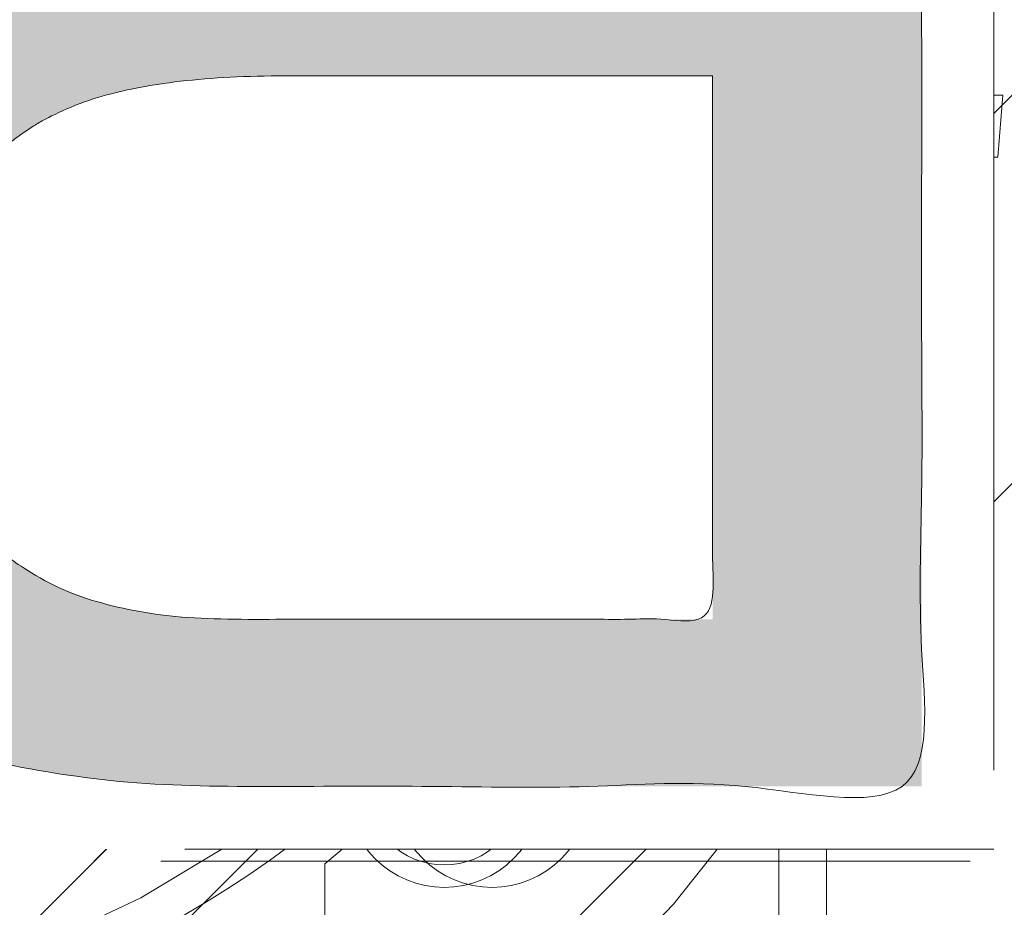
# Model space of a CAD drawing. Header units: inches. Extents: x -416 to -272, y -73 to 47.
# Tile 198 of 206: x -280.21 to -278.59, y -6.66 to -5.2. Entities that reach past the tile are written whole.
import ezdxf

# ---------------------------------------------------------------- set-up
doc = ezdxf.new("R2010")
doc.units = ezdxf.units.IN
doc.header["$LTSCALE"] = 32
doc.header["$MEASUREMENT"] = 0
doc.linetypes.add('Dash Style-1', pattern=[0.083328, 0.041656, -0.041672])
for name, color, linetype, lineweight in [('Black', 7, 'Continuous', 18), ('DashLine', 7, 'Continuous', 13), ('DashLineFill', 7, 'Dash Style-1', 13), ('Drawing', 7, 'Continuous', 18), ('Metal-DeskStructure', 7, 'Continuous', 13), ('None', 7, 'Continuous', 18), ('SolidLine', 7, 'Continuous', 15), ('Wood_1-H', 7, 'Continuous', 13)]:
    doc.layers.add(name, color=color, linetype=linetype, lineweight=lineweight)
pattern_1 = [(45, (0, 0), (-1.61301565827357, 1.935715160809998), []), (45, (-1.0608, 1.0608), (-0.4723460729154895, 0.4167612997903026), [])]

# ---------------------------------------------------------------- blocks, each defined once
blk = doc.blocks.new('1BRPFY-Leg_Plate (2D)')
at = {"layer": 'DashLineFill', "linetype": 'Continuous', "lineweight": 13}
h = blk.add_hatch(dxfattribs=at)
h.set_pattern_fill('Steel', color=253, style=0, pattern_type=2)
h.set_pattern_definition(pattern_1)
edge = h.paths.add_edge_path()
edge.add_arc((-1.704724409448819, 1.704724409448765), 0.1259842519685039, 90, 180, ccw=False)
edge.add_line((-1.704724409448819, 1.830708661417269), (1.704724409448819, 1.830708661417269))
edge.add_arc((1.704724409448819, 1.704724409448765), 0.1259842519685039, 0, 90, ccw=False)
edge.add_line((1.830708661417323, 1.704724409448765), (1.830708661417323, -1.704724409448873))
edge.add_arc((1.704724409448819, -1.704724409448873), 0.125984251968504, -89.99999999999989, 1.1368683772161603e-13, ccw=False)
edge.add_line((1.704724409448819, -1.830708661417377), (-1.704724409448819, -1.830708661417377))
edge.add_arc((-1.704724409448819, -1.704724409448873), 0.125984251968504, 180, 269.99999999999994, ccw=False)
edge.add_line((-1.830708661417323, -1.704724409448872), (-1.830708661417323, 1.704724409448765))
at = {"layer": 'DashLineFill', "flags": 128}
blk.add_lwpolyline([(-1.830708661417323, 1.704724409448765, -0.414213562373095), (-1.704724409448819, 1.830708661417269), (1.704724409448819, 1.830708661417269, -0.414213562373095), (1.830708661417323, 1.704724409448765), (1.830708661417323, -1.704724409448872, -0.414213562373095), (1.704724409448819, -1.830708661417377), (-1.704724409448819, -1.830708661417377, -0.414213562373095), (-1.830708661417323, -1.704724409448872)], format="xyb", close=True, dxfattribs=at)
at = {"layer": 'SolidLine', "flags": 128}
for points in [[(-1.279527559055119, 1.44094488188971), (-1.263705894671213, 1.440167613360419), (-1.248036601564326, 1.437843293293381), (-1.232670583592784, 1.433994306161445), (-1.217755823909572, 1.428657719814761), (-1.203435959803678, 1.421884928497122), (-1.189848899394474, 1.413741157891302), (-1.177125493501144, 1.404304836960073), (-1.165388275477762, 1.393666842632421), (-1.15475028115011, 1.381929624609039), (-1.145313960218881, 1.369206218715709), (-1.137170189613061, 1.355619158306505), (-1.130397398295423, 1.341299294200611), (-1.125060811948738, 1.326384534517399), (-1.121211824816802, 1.311018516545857), (-1.118887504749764, 1.29534922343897), (-1.118110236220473, 1.279527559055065), (-1.118887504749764, 1.263705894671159), (-1.121211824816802, 1.248036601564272), (-1.125060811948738, 1.23267058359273), (-1.130397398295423, 1.217755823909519), (-1.137170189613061, 1.203435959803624), (-1.145313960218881, 1.18984889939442), (-1.15475028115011, 1.17712549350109), (-1.165388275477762, 1.165388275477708), (-1.177125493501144, 1.154750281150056), (-1.189848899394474, 1.145313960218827), (-1.203435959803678, 1.137170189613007), (-1.217755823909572, 1.130397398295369), (-1.232670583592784, 1.125060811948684), (-1.248036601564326, 1.121211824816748), (-1.263705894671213, 1.11888750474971), (-1.279527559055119, 1.118110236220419), (-1.295349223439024, 1.11888750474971), (-1.311018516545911, 1.121211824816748), (-1.326384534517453, 1.125060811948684), (-1.341299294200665, 1.130397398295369), (-1.355619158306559, 1.137170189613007), (-1.369206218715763, 1.145313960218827), (-1.381929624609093, 1.154750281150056), (-1.393666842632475, 1.165388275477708), (-1.404304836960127, 1.17712549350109), (-1.413741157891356, 1.18984889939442), (-1.421884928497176, 1.203435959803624), (-1.428657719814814, 1.217755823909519), (-1.433994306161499, 1.23267058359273), (-1.437843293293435, 1.248036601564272), (-1.440167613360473, 1.263705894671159), (-1.440944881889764, 1.279527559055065), (-1.440167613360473, 1.29534922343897), (-1.437843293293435, 1.311018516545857), (-1.433994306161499, 1.326384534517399), (-1.428657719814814, 1.341299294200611), (-1.421884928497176, 1.355619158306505), (-1.413741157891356, 1.369206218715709), (-1.404304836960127, 1.381929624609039), (-1.393666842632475, 1.393666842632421), (-1.381929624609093, 1.404304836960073), (-1.369206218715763, 1.413741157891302), (-1.355619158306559, 1.421884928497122), (-1.341299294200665, 1.428657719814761), (-1.326384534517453, 1.433994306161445), (-1.311018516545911, 1.437843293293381), (-1.295349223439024, 1.440167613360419)], [(-0.7086614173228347, 0.9153543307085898), (-0.6884019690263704, 0.9143590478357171), (-0.668337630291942, 0.9113827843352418), (-0.6486616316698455, 0.9064542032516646), (-0.6295634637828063, 0.8996207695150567), (-0.6112270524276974, 0.8909482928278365), (-0.5938289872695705, 0.8805202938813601), (-0.5775368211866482, 0.868437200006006), (-0.5625074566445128, 0.854815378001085), (-0.5488856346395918, 0.8397860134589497), (-0.5368025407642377, 0.8234938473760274), (-0.5263745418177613, 0.8060957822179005), (-0.5177020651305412, 0.7877593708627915), (-0.5108686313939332, 0.7686612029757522), (-0.5059400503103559, 0.7489852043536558), (-0.5029637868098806, 0.7289208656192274), (-0.5019685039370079, 0.7086614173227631), (-0.5029637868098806, 0.6884019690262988), (-0.5059400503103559, 0.6683376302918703), (-0.5108686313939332, 0.6486616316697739), (-0.5177020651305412, 0.6295634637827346), (-0.5263745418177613, 0.6112270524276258), (-0.5368025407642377, 0.5938289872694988), (-0.5488856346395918, 0.5775368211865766), (-0.5625074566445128, 0.5625074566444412), (-0.5775368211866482, 0.5488856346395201), (-0.5938289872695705, 0.5368025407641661), (-0.6112270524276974, 0.5263745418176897), (-0.6295634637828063, 0.5177020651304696), (-0.6486616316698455, 0.5108686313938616), (-0.668337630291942, 0.5059400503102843), (-0.6884019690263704, 0.502963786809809), (-0.7086614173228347, 0.5019685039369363), (-0.728920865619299, 0.502963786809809), (-0.7489852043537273, 0.5059400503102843), (-0.7686612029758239, 0.5108686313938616), (-0.7877593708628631, 0.5177020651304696), (-0.8060957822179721, 0.5263745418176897), (-0.823493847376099, 0.5368025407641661), (-0.8397860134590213, 0.5488856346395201), (-0.8548153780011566, 0.5625074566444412), (-0.8684372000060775, 0.5775368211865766), (-0.8805202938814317, 0.5938289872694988), (-0.8909482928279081, 0.6112270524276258), (-0.8996207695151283, 0.6295634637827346), (-0.9064542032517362, 0.6486616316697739), (-0.9113827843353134, 0.6683376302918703), (-0.9143590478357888, 0.6884019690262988), (-0.9153543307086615, 0.7086614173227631), (-0.9143590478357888, 0.7289208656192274), (-0.9113827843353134, 0.7489852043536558), (-0.9064542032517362, 0.7686612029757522), (-0.8996207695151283, 0.7877593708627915), (-0.8909482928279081, 0.8060957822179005), (-0.8805202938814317, 0.8234938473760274), (-0.8684372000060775, 0.8397860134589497), (-0.8548153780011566, 0.854815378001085), (-0.8397860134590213, 0.868437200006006), (-0.823493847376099, 0.8805202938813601), (-0.8060957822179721, 0.8909482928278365), (-0.7877593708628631, 0.8996207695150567), (-0.7686612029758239, 0.9064542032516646), (-0.7489852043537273, 0.9113827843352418), (-0.728920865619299, 0.9143590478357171)]]:
    blk.add_lwpolyline(points, close=True, dxfattribs=at)
blk = doc.blocks.new('1BRPX8-Util_Bkt_Lg-F (2D)')
at = {"layer": 'DashLineFill', "linetype": 'Continuous', "lineweight": 13}
h = blk.add_hatch(dxfattribs=at)
h.set_pattern_fill('Steel', color=253, style=0, pattern_type=2)
h.set_pattern_definition(pattern_1)
edge = h.paths.add_edge_path()
edge.add_line((-4.468503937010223, 7.539370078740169), (-2.421259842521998, 7.539370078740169))
edge.add_line((-2.421259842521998, 7.539370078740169), (-2.421259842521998, 7.917322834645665))
edge.add_arc((-2.303149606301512, 7.91732283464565), 0.1181102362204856, 90.0000000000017, 179.9999999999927, ccw=False)
edge.add_line((-2.303149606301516, 8.035433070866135), (2.303149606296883, 8.035433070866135))
edge.add_arc((2.30314960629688, 7.917322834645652), 0.1181102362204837, 6.423306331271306e-12, 89.99999999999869, ccw=False)
edge.add_line((2.421259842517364, 7.917322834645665), (2.421259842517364, 7.539370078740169))
edge.add_line((2.421259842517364, 7.539370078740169), (4.46850393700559, 7.539370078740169))
edge.add_line((4.46850393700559, 7.539370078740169), (4.46850393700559, 7.405511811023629))
edge.add_line((4.46850393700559, 7.405511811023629), (3.129921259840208, 7.405511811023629))
edge.add_line((3.129921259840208, 7.405511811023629), (3.129921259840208, -2.011811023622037))
edge.add_line((3.129921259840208, -2.011811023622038), (4.46850393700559, -2.011811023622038))
edge.add_line((4.46850393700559, -2.011811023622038), (4.46850393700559, -2.145669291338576))
edge.add_line((4.46850393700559, -2.145669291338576), (2.421259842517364, -2.145669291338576))
edge.add_line((2.421259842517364, -2.145669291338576), (2.421259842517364, -2.523622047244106))
edge.add_arc((2.303149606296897, -2.523622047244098), 0.1181102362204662, 269.9999999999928, 359.9999999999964, ccw=False)
edge.add_line((2.303149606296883, -2.641732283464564), (-2.303149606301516, -2.641732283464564))
edge.add_arc((-2.303149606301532, -2.523622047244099), 0.1181102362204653, 180.0000000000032, 270.0000000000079, ccw=False)
edge.add_line((-2.421259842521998, -2.523622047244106), (-2.421259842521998, -2.145669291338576))
edge.add_line((-2.421259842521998, -2.145669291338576), (-4.468503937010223, -2.145669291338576))
edge.add_line((-4.468503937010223, -2.145669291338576), (-4.468503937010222, -2.011811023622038))
edge.add_line((-4.468503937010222, -2.011811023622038), (-3.129921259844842, -2.011811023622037))
edge.add_line((-3.129921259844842, -2.011811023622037), (-3.129921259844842, 7.405511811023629))
edge.add_line((-3.129921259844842, 7.405511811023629), (-4.468503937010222, 7.405511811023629))
edge.add_line((-4.468503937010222, 7.405511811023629), (-4.468503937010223, 7.539370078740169))
at = {"layer": 'SolidLine', "flags": 128}
blk.add_lwpolyline([(-1.279527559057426, 1.40409055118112), (-1.266932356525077, 1.403471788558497), (-1.254458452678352, 1.401621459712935), (-1.242225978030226, 1.398557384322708), (-1.23035273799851, 1.39430907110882), (-1.218953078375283, 1.388917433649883), (-1.208136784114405, 1.382434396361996), (-1.198008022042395, 1.37492239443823), (-1.188664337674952, 1.36645377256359), (-1.180195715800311, 1.357110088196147), (-1.172683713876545, 1.346981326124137), (-1.166200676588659, 1.336165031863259), (-1.160809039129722, 1.324765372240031), (-1.156560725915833, 1.312892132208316), (-1.153496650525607, 1.300659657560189), (-1.151646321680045, 1.288185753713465), (-1.151027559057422, 1.275590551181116), (-1.151646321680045, 1.262995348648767), (-1.153496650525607, 1.250521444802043), (-1.156560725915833, 1.238288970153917), (-1.160809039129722, 1.226415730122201), (-1.166200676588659, 1.215016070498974), (-1.172683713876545, 1.204199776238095), (-1.180195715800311, 1.194071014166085), (-1.188664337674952, 1.184727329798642), (-1.198008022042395, 1.176258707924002), (-1.208136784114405, 1.168746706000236), (-1.218953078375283, 1.162263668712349), (-1.23035273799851, 1.156872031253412), (-1.242225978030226, 1.152623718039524), (-1.254458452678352, 1.149559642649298), (-1.266932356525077, 1.147709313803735), (-1.279527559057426, 1.147090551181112), (-1.292122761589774, 1.147709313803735), (-1.304596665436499, 1.149559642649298), (-1.316829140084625, 1.152623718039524), (-1.328702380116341, 1.156872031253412), (-1.340102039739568, 1.162263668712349), (-1.350918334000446, 1.168746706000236), (-1.361047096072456, 1.176258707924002), (-1.370390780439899, 1.184727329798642), (-1.37885940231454, 1.194071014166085), (-1.386371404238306, 1.204199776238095), (-1.392854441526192, 1.215016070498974), (-1.398246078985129, 1.226415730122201), (-1.402494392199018, 1.238288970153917), (-1.405558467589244, 1.250521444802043), (-1.407408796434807, 1.262995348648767), (-1.408027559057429, 1.275590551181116), (-1.407408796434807, 1.288185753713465), (-1.405558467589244, 1.300659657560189), (-1.402494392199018, 1.312892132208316), (-1.398246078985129, 1.324765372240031), (-1.392854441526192, 1.336165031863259), (-1.386371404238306, 1.346981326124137), (-1.37885940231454, 1.357110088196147), (-1.370390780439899, 1.36645377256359), (-1.361047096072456, 1.37492239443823), (-1.350918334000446, 1.382434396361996), (-1.340102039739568, 1.388917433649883), (-1.328702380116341, 1.39430907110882), (-1.316829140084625, 1.398557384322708), (-1.304596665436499, 1.401621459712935), (-1.292122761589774, 1.403471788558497)], close=True, dxfattribs=at)
blk.add_lwpolyline([(-0.5772333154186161, 0.2714640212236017), (-0.6203331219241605, 0.2606680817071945), (-0.6642835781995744, 0.2541486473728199), (-0.7086614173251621, 0.2519685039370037), (-0.7530392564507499, 0.2541486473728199), (-0.7969897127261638, 0.2606680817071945), (-0.840089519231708, 0.2714640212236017), (-0.8819236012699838, 0.2864324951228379), (-0.9220890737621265, 0.3054293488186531), (-0.9601991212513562, 0.3282716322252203), (-0.9958867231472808, 0.3547393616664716), (-1.028808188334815, 0.3845776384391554), (-1.058646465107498, 0.4174991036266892), (-1.08511419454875, 0.4531867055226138), (-1.107956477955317, 0.4912967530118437), (-1.126953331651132, 0.5314622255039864), (-1.141921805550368, 0.573296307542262), (-1.152717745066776, 0.6163961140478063), (-1.15923717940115, 0.6603465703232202), (-1.161417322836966, 0.704724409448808), (-1.15923717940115, 0.7491022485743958), (-1.152717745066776, 0.7930527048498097), (-1.141921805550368, 0.836152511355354), (-1.126953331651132, 0.8779865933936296), (-1.107956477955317, 0.9181520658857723), (-1.08511419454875, 0.9562621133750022), (-1.058646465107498, 0.9919497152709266), (-1.028808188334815, 1.024871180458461), (-0.9958867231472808, 1.054709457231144), (-0.9601991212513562, 1.081177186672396), (-0.9220890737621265, 1.104019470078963), (-0.8819236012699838, 1.123016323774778), (-0.840089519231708, 1.137984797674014), (-0.7969897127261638, 1.148780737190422), (-0.7530392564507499, 1.155300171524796), (-0.7086614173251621, 1.157480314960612), (-0.6642835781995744, 1.155300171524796), (-0.6203331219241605, 1.148780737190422), (-0.5772333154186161, 1.137984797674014)], dxfattribs=at)
blk = doc.blocks.new('Slate-LegBrace (2D)')
at = {"layer": 'DashLineFill', "linetype": 'Continuous', "lineweight": 13}
h = blk.add_hatch(dxfattribs=at)
h.set_pattern_fill('Steel', color=253, style=0, pattern_type=2)
h.set_pattern_definition(pattern_1)
edge = h.paths.add_edge_path()
edge.add_line((-2.199587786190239, 0.1351515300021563), (-1.374775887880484, 0.1351515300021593))
edge.add_arc((3.774758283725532e-15, 0.01355418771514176), 1.380142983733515, 5.054592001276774, 174.9454079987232, ccw=False)
edge.add_line((1.374775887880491, 0.1351515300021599), (2.199718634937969, 0.1351515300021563))
edge.add_arc((6.542437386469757e-05, 0.01705725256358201), 2.202821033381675, 3.073127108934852, 176.9268728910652)
h = blk.add_hatch(dxfattribs=at)
h.set_pattern_fill('Steel', color=253, style=0, pattern_type=2)
h.set_pattern_definition(pattern_1)
edge = h.paths.add_edge_path()
edge.add_line((-2.191696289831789, 0.2375138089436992), (-1.463739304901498, 0.2375137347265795))
edge.add_arc((6.542437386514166e-05, 0.01704129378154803), 1.480314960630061, 8.565281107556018, 171.4347188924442, ccw=False)
edge.add_line((1.463870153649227, 0.2375137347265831), (2.191827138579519, 0.2375138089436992))
edge.add_line((2.191827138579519, 0.2375138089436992), (2.19971863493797, 0.1351515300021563))
edge.add_line((2.19971863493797, 0.1351515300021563), (1.374775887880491, 0.1351515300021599))
edge.add_arc((3.33066907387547e-15, 0.01355418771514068), 1.380142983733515, 5.054592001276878, 174.9454079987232)
edge.add_line((-1.374775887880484, 0.1351515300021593), (-2.19958778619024, 0.1351515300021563))
edge.add_line((-2.19958778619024, 0.1351515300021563), (-2.191696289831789, 0.2375138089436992))
h = blk.add_hatch(dxfattribs=at)
h.set_pattern_fill('Steel', color=253, style=0, pattern_type=2)
h.set_pattern_definition(pattern_1)
h.paths.add_polyline_path([(-1.738774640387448, 0.9363963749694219), (-1.747067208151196, 0.9368037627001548), (-1.755279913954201, 0.9380220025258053), (-1.763333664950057, 0.940039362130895), (-1.771150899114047, 0.9428364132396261), (-1.778656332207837, 0.9463862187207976), (-1.785777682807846, 0.9506545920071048), (-1.79244636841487, 0.9556004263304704), (-1.798598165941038, 0.9611760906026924), (-1.80417383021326, 0.9673278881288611), (-1.809119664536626, 0.9739965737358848), (-1.813388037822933, 0.9811179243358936), (-1.816937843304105, 0.9886233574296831), (-1.819734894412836, 0.9964405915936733), (-1.821752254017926, 1.00449434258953), (-1.822970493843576, 1.012707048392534), (-1.823377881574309, 1.020999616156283), (-1.822970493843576, 1.029292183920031), (-1.821752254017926, 1.037504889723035), (-1.819734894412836, 1.045558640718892), (-1.816937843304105, 1.053375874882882), (-1.813388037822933, 1.060881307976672), (-1.809119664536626, 1.06800265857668), (-1.80417383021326, 1.074671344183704), (-1.798598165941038, 1.080823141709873), (-1.79244636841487, 1.086398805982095), (-1.785777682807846, 1.09134464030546), (-1.778656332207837, 1.095613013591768), (-1.771150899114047, 1.099162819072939), (-1.763333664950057, 1.10195987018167), (-1.755279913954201, 1.10397722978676), (-1.747067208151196, 1.10519546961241), (-1.738774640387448, 1.105602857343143), (-1.7304820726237, 1.10519546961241), (-1.722269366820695, 1.10397722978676), (-1.714215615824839, 1.10195987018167), (-1.706398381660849, 1.099162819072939), (-1.698892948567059, 1.095613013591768), (-1.69177159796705, 1.09134464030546), (-1.685102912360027, 1.086398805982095), (-1.678951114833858, 1.080823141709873), (-1.673375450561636, 1.074671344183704), (-1.66842961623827, 1.06800265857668), (-1.664161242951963, 1.060881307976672), (-1.660611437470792, 1.053375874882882), (-1.657814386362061, 1.045558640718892), (-1.655797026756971, 1.037504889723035), (-1.65457878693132, 1.029292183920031), (-1.654171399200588, 1.020999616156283), (-1.65457878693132, 1.012707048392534), (-1.655797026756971, 1.00449434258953), (-1.657814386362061, 0.9964405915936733), (-1.660611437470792, 0.9886233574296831), (-1.664161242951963, 0.9811179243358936), (-1.66842961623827, 0.9739965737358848), (-1.673375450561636, 0.9673278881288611), (-1.678951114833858, 0.9611760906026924), (-1.685102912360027, 0.9556004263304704), (-1.69177159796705, 0.9506545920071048), (-1.698892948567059, 0.9463862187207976), (-1.706398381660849, 0.9428364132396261), (-1.714215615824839, 0.940039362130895), (-1.722269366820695, 0.9380220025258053), (-1.7304820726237, 0.9368037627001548)])
h = blk.add_hatch(dxfattribs=at)
h.set_pattern_fill('Steel', color=253, style=0, pattern_type=2)
h.set_pattern_definition(pattern_1)
h.paths.add_polyline_path([(-2.186309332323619, -0.2676096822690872), (-2.186309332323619, -0.2375137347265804), (-1.992015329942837, -0.2375137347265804), (-1.992015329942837, -0.02575645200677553), (-1.988265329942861, -0.02575645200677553), (-1.988265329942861, 0.7034311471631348), (-1.929210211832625, 0.762486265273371), (-1.734820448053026, 0.762486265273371), (-1.67576532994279, 0.7034311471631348), (-1.67576532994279, -0.02575645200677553), (-1.672015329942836, -0.02575645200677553), (-1.672015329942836, -0.2375137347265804), (-1.477721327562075, -0.2375137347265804), (-1.477721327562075, -0.2676096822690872)])
h = blk.add_hatch(dxfattribs=at)
h.set_pattern_fill('Steel', color=253, style=0, pattern_type=2)
h.set_pattern_definition(pattern_1)
h.paths.add_polyline_path([(-2.177118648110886, 0.237513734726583), (-2.177118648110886, 0.2775137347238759), (-2.1211904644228, 0.2775137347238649), (-2.1211904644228, 0.5187637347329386), (-1.542840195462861, 0.5187637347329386), (-1.542840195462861, 0.2775137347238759), (-1.486912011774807, 0.2775137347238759), (-1.486912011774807, 0.237513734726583)])
at = {"layer": 'DashLineFill', "flags": 128}
for points in [[(-2.199587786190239, 0.1351515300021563), (-1.374775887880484, 0.1351515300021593, -0.9154551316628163), (1.374775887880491, 0.1351515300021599), (2.199718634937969, 0.1351515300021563, 0.9477524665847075)], [(-2.191696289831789, 0.2375138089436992), (-1.463739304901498, 0.2375137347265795, -0.8606629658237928), (1.463870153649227, 0.2375137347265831), (2.191827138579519, 0.2375138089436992), (2.19971863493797, 0.1351515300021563), (1.374775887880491, 0.1351515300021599, 0.9154551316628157), (-1.374775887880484, 0.1351515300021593), (-2.19958778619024, 0.1351515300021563)]]:
    blk.add_lwpolyline(points, format="xyb", close=True, dxfattribs=at)
for points in [[(-1.738774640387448, 0.9363963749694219), (-1.747067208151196, 0.9368037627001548), (-1.755279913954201, 0.9380220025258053), (-1.763333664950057, 0.940039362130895), (-1.771150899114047, 0.9428364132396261), (-1.778656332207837, 0.9463862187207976), (-1.785777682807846, 0.9506545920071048), (-1.79244636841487, 0.9556004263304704), (-1.798598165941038, 0.9611760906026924), (-1.80417383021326, 0.9673278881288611), (-1.809119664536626, 0.9739965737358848), (-1.813388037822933, 0.9811179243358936), (-1.816937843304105, 0.9886233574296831), (-1.819734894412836, 0.9964405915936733), (-1.821752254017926, 1.00449434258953), (-1.822970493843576, 1.012707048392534), (-1.823377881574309, 1.020999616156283), (-1.822970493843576, 1.029292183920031), (-1.821752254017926, 1.037504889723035), (-1.819734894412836, 1.045558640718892), (-1.816937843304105, 1.053375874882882), (-1.813388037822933, 1.060881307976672), (-1.809119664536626, 1.06800265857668), (-1.80417383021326, 1.074671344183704), (-1.798598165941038, 1.080823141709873), (-1.79244636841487, 1.086398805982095), (-1.785777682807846, 1.09134464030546), (-1.778656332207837, 1.095613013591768), (-1.771150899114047, 1.099162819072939), (-1.763333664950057, 1.10195987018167), (-1.755279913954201, 1.10397722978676), (-1.747067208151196, 1.10519546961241), (-1.738774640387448, 1.105602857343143), (-1.7304820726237, 1.10519546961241), (-1.722269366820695, 1.10397722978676), (-1.714215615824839, 1.10195987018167), (-1.706398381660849, 1.099162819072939), (-1.698892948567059, 1.095613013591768), (-1.69177159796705, 1.09134464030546), (-1.685102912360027, 1.086398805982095), (-1.678951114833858, 1.080823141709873), (-1.673375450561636, 1.074671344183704), (-1.66842961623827, 1.06800265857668), (-1.664161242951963, 1.060881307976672), (-1.660611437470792, 1.053375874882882), (-1.657814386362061, 1.045558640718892), (-1.655797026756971, 1.037504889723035), (-1.65457878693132, 1.029292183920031), (-1.654171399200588, 1.020999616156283), (-1.65457878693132, 1.012707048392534), (-1.655797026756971, 1.00449434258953), (-1.657814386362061, 0.9964405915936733), (-1.660611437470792, 0.9886233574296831), (-1.664161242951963, 0.9811179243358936), (-1.66842961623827, 0.9739965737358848), (-1.673375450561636, 0.9673278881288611), (-1.678951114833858, 0.9611760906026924), (-1.685102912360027, 0.9556004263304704), (-1.69177159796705, 0.9506545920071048), (-1.698892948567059, 0.9463862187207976), (-1.706398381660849, 0.9428364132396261), (-1.714215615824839, 0.940039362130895), (-1.722269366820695, 0.9380220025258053), (-1.7304820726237, 0.9368037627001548)], [(-2.186309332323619, -0.2676096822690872), (-2.186309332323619, -0.2375137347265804), (-1.992015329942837, -0.2375137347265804), (-1.992015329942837, -0.02575645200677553), (-1.988265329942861, -0.02575645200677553), (-1.988265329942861, 0.7034311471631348), (-1.929210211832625, 0.762486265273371), (-1.734820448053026, 0.762486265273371), (-1.67576532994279, 0.7034311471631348), (-1.67576532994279, -0.02575645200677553), (-1.672015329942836, -0.02575645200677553), (-1.672015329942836, -0.2375137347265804), (-1.477721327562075, -0.2375137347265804), (-1.477721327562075, -0.2676096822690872)], [(-2.177118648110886, 0.237513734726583), (-2.177118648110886, 0.2775137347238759), (-2.1211904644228, 0.2775137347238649), (-2.1211904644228, 0.5187637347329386), (-1.542840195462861, 0.5187637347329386), (-1.542840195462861, 0.2775137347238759), (-1.486912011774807, 0.2775137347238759), (-1.486912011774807, 0.237513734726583)]]:
    blk.add_lwpolyline(points, close=True, dxfattribs=at)
blk = doc.blocks.new('TLLegSleeve (2D)')
at = {"layer": 'DashLineFill', "linetype": 'Continuous', "lineweight": 13}
h = blk.add_hatch(dxfattribs=at)
h.set_pattern_fill('Steel', color=253, style=0, pattern_type=2)
h.set_pattern_definition(pattern_1)
edge = h.paths.add_edge_path()
edge.add_line((1.08267716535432, 1.402343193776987), (1.08267716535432, 2.913385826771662))
edge.add_arc((-1.707523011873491e-13, 2.913385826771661), 1.08267716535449, 4.479377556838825e-14, 180)
edge.add_line((-1.082677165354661, 2.913385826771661), (-1.08267716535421, 1.402343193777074))
edge.add_arc((-1.332267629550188e-15, 2.886579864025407e-15), 1.771653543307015, 127.6698869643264, 412.330113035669)
edge.add_line((1.08267716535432, 1.402343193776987), (1.08267716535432, 1.402343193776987))
edge = h.paths.add_edge_path()
edge.add_arc((1.665334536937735e-15, 2.91338582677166), 0.7480314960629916, 0, 180, ccw=False)
edge.add_arc((1.665334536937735e-15, 2.91338582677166), 0.7480314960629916, 180, 360, ccw=False)
edge = h.paths.add_edge_path()
edge.add_arc((-1.723066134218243e-13, 9.149983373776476e-17), 1.437007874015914, 0, 180, ccw=False)
edge.add_arc((-1.723066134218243e-13, 5.70119602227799e-16), 1.437007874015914, 180, 360, ccw=False)
at = {"layer": 'DashLine', "color": 8, "flags": 128}
blk.add_lwpolyline([(-0.7794749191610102, -1.458295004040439), (-0.9186594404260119, -1.374871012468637), (-1.048996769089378, -1.278206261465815), (-1.169231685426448, -1.169231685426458), (-1.278206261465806, -1.048996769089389), (-1.374871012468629, -0.9186594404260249), (-1.458295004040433, -0.7794749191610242), (-1.527674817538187, -0.6327836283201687), (-1.582342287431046, -0.4799982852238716), (-1.621770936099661, -0.3225902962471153), (-1.645581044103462, -0.1620755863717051), (-1.653543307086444, -7.741682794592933e-15), (-1.645581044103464, 0.1620755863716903), (-1.621770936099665, 0.3225902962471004), (-1.582342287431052, 0.4799982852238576), (-1.527674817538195, 0.6327836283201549), (-1.458295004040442, 0.7794749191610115), (-1.37487101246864, 0.918659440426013), (-1.278206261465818, 1.048996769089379), (-1.169231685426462, 1.169231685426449), (-1.048996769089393, 1.278206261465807), (-0.9186594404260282, 1.37487101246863), (-0.7794749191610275, 1.458295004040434), (-0.6327836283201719, 1.527674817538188)], dxfattribs=at)
at = {"layer": 'DashLineFill', "flags": 128}
for points in [[(1.08267716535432, 1.402343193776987), (1.08267716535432, 2.913385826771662, 0.9999999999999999), (-1.082677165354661, 2.913385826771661), (-1.08267716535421, 1.402343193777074, 2.931618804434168), (1.08267716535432, 1.402343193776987)], [(-1.437007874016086, 3.308097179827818e-16, -0.9999999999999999), (1.437007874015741, 3.308097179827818e-16, -0.9999999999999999)]]:
    blk.add_lwpolyline(points, format="xyb", close=True, dxfattribs=at)
blk = doc.blocks.new('Group-105')
at = {"layer": 'SolidLine', "flags": 128}
blk.add_lwpolyline([(7.34251968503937, -8.30708661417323, -0.414213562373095), (9.05511811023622, -6.594488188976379, -0.414213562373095), (10.76771653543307, -8.30708661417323, -0.414213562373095), (9.05511811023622, -10.01968503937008, -0.414213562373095)], format="xyb", close=True, dxfattribs=at)
at = {"layer": 'Wood_1-H', "color": 7}
for name in ['1BRPX8-Util_Bkt_Lg-F (2D)', 'TLLegSleeve (2D)', 'Slate-LegBrace (2D)', '1BRPFY-Leg_Plate (2D)']:
    blk.add_blockref(name, (9.05511811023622, -8.30708661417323), dxfattribs=at)
blk = doc.blocks.new('Group-48')
at = {"layer": 'Metal-DeskStructure', "color": 7}
blk.add_open_spline([(-0.5629921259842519, -0.4031061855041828), (-0.5629921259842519, -0.4084102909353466), (-0.5669586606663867, -0.4163664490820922), (-0.5762169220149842, -0.4216705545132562), (-0.5934108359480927, -0.424322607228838), (-0.6185404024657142, -0.424322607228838), (-0.6344117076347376, -0.4203445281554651), (-0.6436699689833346, -0.4163664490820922), (-0.6476377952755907, -0.4070842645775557), (-0.6476377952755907, -0.2008904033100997), (-0.6476377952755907, -6.474738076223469e-07), (-0.8592519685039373, -6.474738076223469e-07), (-1.070866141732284, -6.474738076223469e-07), (-1.070866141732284, -0.2008904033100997), (-1.070866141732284, -0.4070842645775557), (-1.074832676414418, -0.4163664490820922), (-1.084090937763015, -0.4203445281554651), (-1.101284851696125, -0.424322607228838), (-1.12509180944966, -0.424322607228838), (-1.142285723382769, -0.4216705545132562), (-1.151543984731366, -0.4163664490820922), (-1.155511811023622, -0.4084102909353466), (-1.155511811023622, 0), (-1.155511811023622, 0.4084102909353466), (-1.151543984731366, 0.4163664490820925), (-1.142285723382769, 0.4216705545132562), (-1.12509180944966, 0.424321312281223), (-1.101284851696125, 0.424321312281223), (-1.084090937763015, 0.4216705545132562), (-1.074832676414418, 0.4163664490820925), (-1.070866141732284, 0.4097363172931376), (-1.070866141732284, 0.2446479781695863), (-1.070866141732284, 0.08486374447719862), (-0.8592519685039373, 0.08486374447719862), (-0.6476377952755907, 0.08486374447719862), (-0.6476377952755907, 0.2446479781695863), (-0.6476377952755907, 0.4097363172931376), (-0.6436699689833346, 0.4163664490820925), (-0.6344117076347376, 0.4216705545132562), (-0.6185404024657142, 0.424321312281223), (-0.5934108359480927, 0.424321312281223), (-0.5762169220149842, 0.4216705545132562), (-0.5669586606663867, 0.4163664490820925), (-0.5629921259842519, 0.4084102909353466), (-0.5629921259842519, 0), (-0.5629921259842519, -0.4031061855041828)], degree=2, knots=[0, 0, 0, 0.00229950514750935, 0.004599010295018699, 0.006898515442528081, 0.009198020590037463, 0.01175302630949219, 0.01430803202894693, 0.01686303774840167, 0.01941804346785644, 0.1161873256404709, 0.1161873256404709, 0.218122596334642, 0.218122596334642, 0.3148918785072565, 0.3174468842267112, 0.320001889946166, 0.3225568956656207, 0.3251119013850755, 0.3276669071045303, 0.3302219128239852, 0.3327769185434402, 0.3353319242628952, 0.5295095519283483, 0.5320645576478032, 0.5346195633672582, 0.537174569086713, 0.5397295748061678, 0.5422845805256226, 0.5448395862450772, 0.5473945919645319, 0.5499495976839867, 0.6269182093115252, 0.6269182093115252, 0.7288534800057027, 0.7288534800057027, 0.8058220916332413, 0.808377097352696, 0.8109321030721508, 0.8134871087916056, 0.8160421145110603, 0.8183416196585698, 0.8206411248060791, 0.8229406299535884, 0.8252401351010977, 1, 1, 1], dxfattribs=at)
blk = doc.blocks.new('TL14_lower_leg (2D)')
at = {"layer": 'DashLine', "flags": 128}
blk.add_lwpolyline([(-1.377952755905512, -1.783045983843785e-14), (-1.371317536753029, 0.1350629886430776), (-1.351475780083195, 0.2688252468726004), (-1.318618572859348, 0.3999985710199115), (-1.27306234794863, 0.5273196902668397), (-1.215245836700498, 0.6495624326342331), (-1.145725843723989, 0.7655495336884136), (-1.065171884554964, 0.8741639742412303), (-0.9743597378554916, 0.9743597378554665), (-0.8741639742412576, 1.065171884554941), (-0.7655495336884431, 1.14572584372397), (-0.6495624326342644, 1.215245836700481), (-0.5273196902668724, 1.273062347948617), (-0.3999985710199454, 1.318618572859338)], dxfattribs=at)
blk.add_lwpolyline([(-0.7086614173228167, 0.8700787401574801), (-0.6928397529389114, 0.8693014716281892), (-0.6771704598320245, 0.8669771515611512), (-0.6618044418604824, 0.8631281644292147), (-0.6468896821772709, 0.8577915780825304), (-0.6325698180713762, 0.8510187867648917), (-0.6189827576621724, 0.8428750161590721), (-0.6062593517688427, 0.8334386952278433), (-0.5945221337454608, 0.8228007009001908), (-0.5838841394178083, 0.8110634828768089), (-0.5744478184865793, 0.7983400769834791), (-0.5663040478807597, 0.7847530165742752), (-0.5595312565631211, 0.7704331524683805), (-0.5541946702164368, 0.7555183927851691), (-0.5503456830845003, 0.740152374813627), (-0.5480213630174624, 0.72448308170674), (-0.5472440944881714, 0.7086614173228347), (-0.5480213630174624, 0.6928397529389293), (-0.5503456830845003, 0.6771704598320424), (-0.5541946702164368, 0.6618044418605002), (-0.5595312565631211, 0.6468896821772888), (-0.5663040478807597, 0.6325698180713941), (-0.5744478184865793, 0.6189827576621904), (-0.5838841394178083, 0.6062593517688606), (-0.5945221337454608, 0.5945221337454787), (-0.6062593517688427, 0.5838841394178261), (-0.6189827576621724, 0.5744478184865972), (-0.6325698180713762, 0.5663040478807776), (-0.6468896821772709, 0.559531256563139), (-0.6618044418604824, 0.5541946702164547), (-0.6771704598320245, 0.5503456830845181), (-0.6928397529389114, 0.5480213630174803), (-0.7086614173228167, 0.5472440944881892), (-0.7244830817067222, 0.5480213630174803), (-0.7401523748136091, 0.5503456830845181), (-0.7555183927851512, 0.5541946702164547), (-0.7704331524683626, 0.559531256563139), (-0.7847530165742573, 0.5663040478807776), (-0.7983400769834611, 0.5744478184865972), (-0.811063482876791, 0.5838841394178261), (-0.8228007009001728, 0.5945221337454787), (-0.8334386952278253, 0.6062593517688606), (-0.8428750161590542, 0.6189827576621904), (-0.8510187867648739, 0.6325698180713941), (-0.8577915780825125, 0.6468896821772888), (-0.8631281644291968, 0.6618044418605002), (-0.8669771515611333, 0.6771704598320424), (-0.8693014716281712, 0.6928397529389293), (-0.8700787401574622, 0.7086614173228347), (-0.8693014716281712, 0.72448308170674), (-0.8669771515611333, 0.740152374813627), (-0.8631281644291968, 0.7555183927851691), (-0.8577915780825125, 0.7704331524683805), (-0.8510187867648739, 0.7847530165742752), (-0.8428750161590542, 0.7983400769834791), (-0.8334386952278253, 0.8110634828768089), (-0.8228007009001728, 0.8228007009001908), (-0.811063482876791, 0.8334386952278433), (-0.7983400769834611, 0.8428750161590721), (-0.7847530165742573, 0.8510187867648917), (-0.7704331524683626, 0.8577915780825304), (-0.7555183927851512, 0.8631281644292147), (-0.7401523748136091, 0.8669771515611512), (-0.7244830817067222, 0.8693014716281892)], close=True, dxfattribs=at)
at = {"layer": 'Metal-DeskStructure', "color": 7}
blk.add_blockref('Group-48', (0, 0), dxfattribs=at)
blk = doc.blocks.new('Group-50')
at = {"layer": 'DashLineFill', "linetype": 'Continuous', "lineweight": 13}
h = blk.add_hatch(dxfattribs=at)
h.set_pattern_fill('Steel', color=253, style=0, pattern_type=2)
h.set_pattern_definition(pattern_1)
h.paths.add_polyline_path([(-2.066929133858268, 1.397637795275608), (2.066929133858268, 1.397637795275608), (2.066929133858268, 0.1377952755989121), (2.106299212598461, 0.1377952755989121), (2.106299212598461, -0.1377952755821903), (2.066929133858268, -0.1377952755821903), (2.066929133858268, -5.275590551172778), (2.106299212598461, -5.275590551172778), (2.106299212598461, -5.55118110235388), (2.066929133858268, -5.55118110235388), (2.066929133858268, -5.82677165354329), (-2.066929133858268, -5.82677165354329), (-2.066929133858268, -5.55118110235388), (-2.106299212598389, -5.55118110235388), (-2.106299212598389, -5.275590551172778), (-2.066929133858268, -5.275590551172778), (-2.066929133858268, -0.1377952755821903), (-2.106299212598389, -0.1377952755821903), (-2.106299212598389, 0.1377952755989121), (-2.066929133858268, 0.1377952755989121)])
at = {"layer": 'DashLineFill', "flags": 128}
blk.add_lwpolyline([(-2.066929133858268, 1.397637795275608), (2.066929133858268, 1.397637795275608), (2.066929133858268, 0.1377952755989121), (2.106299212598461, 0.1377952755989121), (2.106299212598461, -0.1377952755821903), (2.066929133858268, -0.1377952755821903), (2.066929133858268, -5.275590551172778), (2.106299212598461, -5.275590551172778), (2.106299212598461, -5.55118110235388), (2.066929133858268, -5.55118110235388), (2.066929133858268, -5.82677165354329), (-2.066929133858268, -5.82677165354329), (-2.066929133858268, -5.55118110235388), (-2.106299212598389, -5.55118110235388), (-2.106299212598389, -5.275590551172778), (-2.066929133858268, -5.275590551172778), (-2.066929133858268, -0.1377952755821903), (-2.106299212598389, -0.1377952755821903), (-2.106299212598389, 0.1377952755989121), (-2.066929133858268, 0.1377952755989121)], close=True, dxfattribs=at)
blk = doc.blocks.new('TL14_upper_leg (2D)')
at = {"layer": 'DashLine', "flags": 128}
blk.add_lwpolyline([(-1.22047244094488, 7.47323834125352e-17), (-1.214595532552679, 0.1196272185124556), (-1.197021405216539, 0.2381023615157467), (-1.167919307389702, 0.3542844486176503), (-1.127569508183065, 0.467054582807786), (-1.076360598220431, 0.5753267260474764), (-1.01478574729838, 0.6780581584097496), (-0.9434379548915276, 0.7742595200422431), (-0.8630043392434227, 0.8630043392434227), (-0.7742595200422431, 0.9434379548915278), (-0.6780581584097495, 1.01478574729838), (-0.5753267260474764, 1.076360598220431), (-0.4670545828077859, 1.127569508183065)], dxfattribs=at)
at = {"layer": 'DashLine', "color": 7}
blk.add_blockref('Group-50', (0, 0), dxfattribs=at)
blk = doc.blocks.new('1BRPT9-Bracket (2D)')
at = {"layer": 'DashLineFill', "linetype": 'Continuous', "lineweight": 13}
h = blk.add_hatch(dxfattribs=at)
h.set_pattern_fill('Steel', color=253, style=0, pattern_type=2)
h.set_pattern_definition(pattern_1)
edge = h.paths.add_edge_path()
edge.add_line((-2.32206875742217, -8.74015748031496), (-2.32206875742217, 8.740157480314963))
edge.add_line((-2.32206875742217, 8.740157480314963), (1.677931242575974, 8.740157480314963))
edge.add_arc((1.677931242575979, 8.488188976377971), 0.2519685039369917, -3.979039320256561e-12, 90.0000000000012, ccw=False)
edge.add_line((1.929899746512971, 8.488188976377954), (1.929899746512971, 7.480314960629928))
edge.add_line((1.929899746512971, 7.480314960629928), (2.323600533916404, 7.461135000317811))
edge.add_line((2.323600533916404, 7.461135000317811), (2.323600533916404, -7.480314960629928))
edge.add_line((2.323600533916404, -7.480314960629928), (1.929899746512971, -7.480314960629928))
edge.add_line((1.929899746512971, -7.480314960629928), (1.929899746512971, -8.488188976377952))
edge.add_arc((1.677931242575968, -8.488188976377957), 0.2519685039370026, -90.00000000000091, 1.0800249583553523e-12, ccw=False)
edge.add_line((1.677931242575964, -8.74015748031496), (-2.32206875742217, -8.74015748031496))
blk = doc.blocks.new('Group-72')
at = {"layer": 'Metal-DeskStructure', "linetype": 'Continuous', "lineweight": 0, "true_color": 0xff0000}
h = blk.add_hatch(color=1, dxfattribs=at)
h.paths.add_polyline_path([(-1.987219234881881, -1.274606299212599), (-1.987219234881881, 1.274606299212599), (-0.8719385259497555, 1.274606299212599), (-0.7915355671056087, 1.273487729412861), (-0.7161115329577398, 1.270132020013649), (-0.645666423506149, 1.264539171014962), (-0.5802002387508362, 1.256709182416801), (-0.5197129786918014, 1.246642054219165), (-0.4642046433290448, 1.234337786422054), (-0.4136752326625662, 1.219796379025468), (-0.3681247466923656, 1.203017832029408), (-0.3261402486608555, 1.18341340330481), (-0.2863088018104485, 1.160394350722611), (-0.2486304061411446, 1.133960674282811), (-0.2131050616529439, 1.10411237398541), (-0.1797327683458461, 1.070849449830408), (-0.1485135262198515, 1.034171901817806), (-0.1194473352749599, 0.9940797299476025), (-0.09253419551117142, 0.9505729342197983), (-0.06831236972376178, 0.9047532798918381), (-0.04732012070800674, 0.8577225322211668), (-0.02955744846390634, 0.8094806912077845), (-0.01502435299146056, 0.7600277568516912), (-0.003720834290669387, 0.7093637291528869), (0.004353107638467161, 0.6574886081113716), (0.00919747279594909, 0.604402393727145), (0.0108122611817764, 0.5501050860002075), (0.00814617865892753, 0.4809719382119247), (0.000147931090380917, 0.4145973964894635), (-0.01318248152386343, 0.3509814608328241), (-0.03184505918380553, 0.2901241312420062), (-0.05583980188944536, 0.23202540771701), (-0.08516670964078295, 0.1766852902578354), (-0.1198257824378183, 0.1241037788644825), (-0.1598170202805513, 0.0742808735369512), (-0.2053927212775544, 0.02804076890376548), (-0.2568051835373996, -0.01379234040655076), (-0.3140544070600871, -0.05121845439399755), (-0.3771403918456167, -0.08423757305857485), (-0.4460631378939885, -0.1128496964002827), (-0.5208226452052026, -0.137054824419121), (-0.6014189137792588, -0.1568529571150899), (-0.6878519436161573, -0.1722440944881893), (-0.6570364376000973, -0.1878368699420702), (-0.6281048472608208, -0.203396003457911), (-0.6010571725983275, -0.2189214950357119), (-0.5758934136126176, -0.2344133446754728), (-0.552613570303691, -0.2498715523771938), (-0.5312176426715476, -0.2652961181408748), (-0.5117056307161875, -0.2806870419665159), (-0.4940775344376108, -0.2960443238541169), (-0.4592922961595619, -0.3297530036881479), (-0.4249107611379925, -0.3652110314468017), (-0.3909329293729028, -0.4024184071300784), (-0.3573588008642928, -0.4413751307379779), (-0.3241883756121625, -0.4820812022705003), (-0.2914216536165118, -0.5245366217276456), (-0.2590586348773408, -0.5687413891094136), (-0.2270993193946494, -0.6146955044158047), (0.1981284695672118, -1.274606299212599), (-0.199109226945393, -1.274606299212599), (-0.5274503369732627, -0.7707919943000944), (-0.5624626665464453, -0.7177646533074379), (-0.5959106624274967, -0.667950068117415), (-0.627794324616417, -0.6213482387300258), (-0.6581136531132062, -0.57795916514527), (-0.6868686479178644, -0.5377828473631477), (-0.7140593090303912, -0.5008192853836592), (-0.739685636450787, -0.4670684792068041), (-0.7637476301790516, -0.4365304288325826), (-0.7867246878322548, -0.408532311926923), (-0.8090962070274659, -0.3824013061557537), (-0.8308621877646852, -0.3581374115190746), (-0.8520226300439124, -0.3357406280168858), (-0.872577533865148, -0.3152109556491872), (-0.8925268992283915, -0.2965483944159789), (-0.911870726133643, -0.2797529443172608), (-0.9306090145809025, -0.264824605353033), (-0.9490697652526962, -0.2513512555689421), (-0.9675809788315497, -0.2389207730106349), (-0.9861426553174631, -0.2275331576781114), (-1.004754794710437, -0.2171884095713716), (-1.02341739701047, -0.2078865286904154), (-1.042130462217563, -0.1996275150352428), (-1.060893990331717, -0.192411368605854), (-1.07970798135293, -0.1862380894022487), (-1.094812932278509, -0.1829582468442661), (-1.112138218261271, -0.1801157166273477), (-1.131683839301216, -0.1777104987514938), (-1.153449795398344, -0.1757425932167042), (-1.177436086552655, -0.1742120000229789), (-1.203642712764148, -0.173118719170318), (-1.232069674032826, -0.1724627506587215), (-1.262716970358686, -0.1722440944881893), (-1.642731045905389, -0.1722440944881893), (-1.642731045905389, -1.274606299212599)])
h.paths.add_polyline_path([(-1.642731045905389, 0.1033464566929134), (-0.9376065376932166, 0.1033464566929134), (-0.8829223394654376, 0.1041370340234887), (-0.831366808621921, 0.1065087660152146), (-0.7829399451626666, 0.1104616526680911), (-0.7376417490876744, 0.1159956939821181), (-0.6954722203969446, 0.1231108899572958), (-0.656431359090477, 0.131807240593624), (-0.6205191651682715, 0.1420847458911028), (-0.5877356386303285, 0.1539434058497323), (-0.5574584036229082, 0.1675514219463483), (-0.5290650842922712, 0.183076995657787), (-0.5025556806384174, 0.2005201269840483), (-0.477930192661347, 0.2198808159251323), (-0.4551886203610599, 0.2411590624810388), (-0.4343309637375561, 0.2643548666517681), (-0.4153572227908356, 0.2894682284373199), (-0.3982673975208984, 0.3164991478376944), (-0.3831287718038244, 0.3447916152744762), (-0.3700086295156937, 0.3736896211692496), (-0.3589069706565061, 0.4031931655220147), (-0.3498237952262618, 0.4333022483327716), (-0.3427591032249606, 0.4640168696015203), (-0.3377128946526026, 0.4953370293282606), (-0.3346851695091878, 0.5272627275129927), (-0.3336759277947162, 0.5597939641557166), (-0.3356439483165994, 0.6066395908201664), (-0.3415480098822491, 0.6513658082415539), (-0.3513881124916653, 0.693972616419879), (-0.3651642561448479, 0.7344600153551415), (-0.3828764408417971, 0.7728280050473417), (-0.4045246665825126, 0.8090765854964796), (-0.4301089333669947, 0.8432057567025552), (-0.4596292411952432, 0.8752155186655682), (-0.4934051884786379, 0.9042311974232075), (-0.5317563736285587, 0.9293781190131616), (-0.5746827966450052, 0.9506562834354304), (-0.6221844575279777, 0.9680656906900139), (-0.6742613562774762, 0.9816063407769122), (-0.7309134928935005, 0.9912782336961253), (-0.7921408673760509, 0.9970813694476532), (-0.8579434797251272, 0.9990157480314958), (-1.642731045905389, 0.9990157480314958)])
at = {"layer": 'Metal-DeskStructure', "color": 7}
for points, knots in [([(-1.987219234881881, -1.274606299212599), (-1.987219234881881, 0), (-1.987219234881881, 1.274606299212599), (-1.429578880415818, 1.274606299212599), (-0.5403688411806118, 1.274606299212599), (-0.1958806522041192, 1.131429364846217), (0.0108122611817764, 0.7697165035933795), (0.0108122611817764, 0.2680552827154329), (-0.330446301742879, -0.1194935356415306), (-0.6878519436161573, -0.1722440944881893), (-0.5608220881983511, -0.2346824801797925), (-0.4940775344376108, -0.2960443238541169), (-0.3541291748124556, -0.4273803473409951), (-0.2270993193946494, -0.6146955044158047), (-0.01448542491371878, -0.9446509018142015), (0.1981284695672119, -1.274606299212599), (-0.0004903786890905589, -1.274606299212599), (-0.199109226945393, -1.274606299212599), (-0.3632797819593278, -1.022699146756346), (-0.5274503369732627, -0.7707919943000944), (-0.6706283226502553, -0.5522571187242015), (-0.856866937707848, -0.3208037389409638), (-1.004351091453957, -0.2088454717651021), (-1.07970798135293, -0.1862380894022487), (-1.13568711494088, -0.1722440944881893), (-1.452724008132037, -0.1722440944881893), (-1.642731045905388, -0.1722440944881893), (-1.642731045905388, -0.7234251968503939), (-1.642731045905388, -1.274606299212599), (-1.814975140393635, -1.274606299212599), (-1.987219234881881, -1.274606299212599)], [0, 0, 0, 0.1376097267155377, 0.1376097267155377, 0.1978139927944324, 0.233611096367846, 0.2694081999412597, 0.3052053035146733, 0.3511799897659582, 0.3971546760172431, 0.3971546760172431, 0.4151671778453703, 0.4151671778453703, 0.4532969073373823, 0.4532969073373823, 0.5194264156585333, 0.5194264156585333, 0.5528882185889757, 0.5528882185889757, 0.6035447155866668, 0.6035447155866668, 0.6475600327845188, 0.6915753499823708, 0.7355906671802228, 0.7355906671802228, 0.7678723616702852, 0.8161582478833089, 0.8161582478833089, 0.9562281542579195, 0.9562281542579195, 1, 1, 1]), ([(-1.642731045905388, 0.1033464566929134), (-1.290168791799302, 0.1033464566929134), (-0.7126124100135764, 0.1033464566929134), (-0.4628588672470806, 0.2045403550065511), (-0.3336759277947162, 0.4284579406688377), (-0.3336759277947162, 0.7514152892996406), (-0.5855825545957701, 0.9990157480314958), (-1.250337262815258, 0.9990157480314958), (-1.642731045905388, 0.9990157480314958), (-1.642731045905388, 0.5511811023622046), (-1.642731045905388, 0.1033464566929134)], [0, 0, 0, 0.1307339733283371, 0.2141642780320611, 0.2975945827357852, 0.3810248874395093, 0.5027510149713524, 0.6244771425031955, 0.7998494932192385, 0.7998494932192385, 1, 1, 1])]:
    blk.add_open_spline(points, degree=2, knots=knots, dxfattribs=at)
blk = doc.blocks.new('SlateLegLocator-R2')
at = {"color": 255, "linetype": 'Dash Style-1', "lineweight": 5}
blk.add_wipeout([(-2.106299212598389, 1.3779527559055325), (2.10629921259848, 1.3779527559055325), (2.10629921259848, -5.807086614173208), (-2.106299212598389, -5.807086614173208)], dxfattribs=at).dxf.layer = 'Black'
at = {"layer": 'Black', "linetype": 'Dash Style-1', "lineweight": 5, "flags": 128}
blk.add_lwpolyline([(-2.106299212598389, 1.377952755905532), (2.106299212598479, 1.377952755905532), (2.106299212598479, -5.807086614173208), (-2.106299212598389, -5.807086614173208)], close=True, dxfattribs=at)
at = {"layer": 'Metal-DeskStructure', "color": 7}
blk.add_blockref('Group-72', (0, 0), dxfattribs=at)
blk = doc.blocks.new('Group-106')
at = {"layer": 'None', "color": 7}
for name, p in [('1BRPT9-Bracket (2D)', (8.976377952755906, -12.00787401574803)), ('1BRPFY-Leg_Plate (2D)', (8.976377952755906, -8.30708661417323)), ('TL14_upper_leg (2D)', (8.976377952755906, -8.30708661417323)), ('TL14_lower_leg (2D)', (8.976377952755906, -8.30708661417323))]:
    blk.add_blockref(name, p, dxfattribs=at)
blk.add_blockref('SlateLegLocator-R2', (8.976377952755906, -8.30708661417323), dxfattribs=at)
blk = doc.blocks.new('Group-107')
at = {"layer": 'None'}
blk.add_blockref('Group-105', (0, 0), dxfattribs=at)
blk.add_blockref('Group-106', (0, 0), dxfattribs=at)
blk = doc.blocks.new('SL Credenza Desk (2D)-3')
at = {"layer": 'None'}
blk.add_blockref('Group-107', (0, 0), dxfattribs=at)
at = {"layer": 'Drawing', "color": 0, "flags": 1}
for tag in ['Tag', 'Catalog', 'Option1', 'Option2', 'Option3', 'Option4', 'Option5', 'Option6', 'Option7', 'Option8', 'Option9', 'Option10', 'Option11', 'Option12', 'Custom', 'FinishGroup', 'Discount', 'Item2', 'Item3', 'Item6', 'Item9', 'Item10', 'Item12', 'Item13', 'Item16', 'Item19', 'Item20', 'Item21', 'Item22', 'Item23', 'Item24', 'Item25', 'Item8', 'Item18', 'Item1', 'Item4', 'Item5', 'Item7', 'Item11', 'Item14', 'Item15', 'Item17']:
    blk.add_attdef(tag, (15.71916659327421, 1.485347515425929), '', height=0.007086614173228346, dxfattribs=at)
blk = doc.blocks.new('Group-108')
at = {"layer": 'Drawing', "rotation": 180}
blk.add_blockref('SL Credenza Desk (2D)-3', (87.72704060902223, 1.485347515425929), dxfattribs=at)
at = {"layer": 'Drawing', "color": 0, "flags": 1}
for tag in ['Tag', 'Catalog', 'Option1', 'Option2', 'Option3', 'Option4', 'Option5', 'Option6', 'Option7', 'Option8', 'Option9', 'Option10', 'Option11', 'Option12', 'Custom', 'FinishGroup', 'Discount', 'Item2', 'Item3', 'Item6', 'Item9', 'Item10', 'Item12', 'Item13', 'Item16', 'Item19', 'Item20', 'Item21', 'Item22', 'Item23', 'Item24', 'Item25', 'Item8', 'Item18', 'Item1', 'Item4', 'Item5', 'Item7', 'Item11', 'Item14', 'Item15', 'Item17']:
    blk.add_attdef(tag, (15.71916659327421, 1.485347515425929), '', height=0.007086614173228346, dxfattribs=at)

msp = doc.modelspace()

# ---------------------------------------------------------------- block references
at = {"layer": 'Drawing', "color": 7}
msp.add_blockref('Group-108', (-359.4593240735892, -14.97747349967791), dxfattribs=at)

doc.saveas('drawing.dxf')
